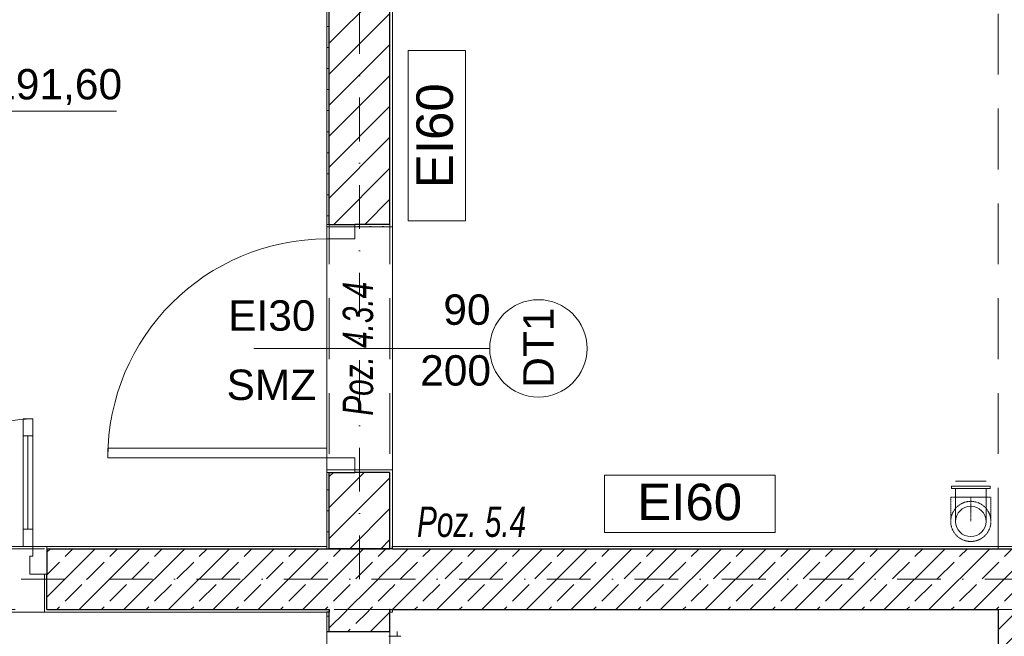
# Model space of a CAD drawing. Header units: millimetres. Extents: x -52968 to 399385, y -141133 to 110561.
# Tile 89 of 146: x 73858 to 77905, y -102318 to -99782. Entities that reach past the tile are written whole.
import ezdxf

# ---------------------------------------------------------------- set-up
doc = ezdxf.new("R2010")
doc.units = ezdxf.units.MM
for name, pattern in [('SIM-Wegliniec-21.07.2025-Parter$0$DASHDOT', [1, 0.5, -0.25, 0, -0.25]), ('SIM-Wegliniec-21.07.2025-Parter$0$DASHED', [0.75, 0.5, -0.25]), ('SIM-Wegliniec-21.07.2025-Parter$0$Kropki i Kreski', [360, 180, -90, 0, -90]), ('SIM-Wegliniec-21.07.2025-Parter$0$Przerywana długa', [390, 250, -140])]:
    doc.linetypes.add(name, pattern=pattern)
doc.layers.add('_xref', color=250, linetype='Continuous')
for name, color, linetype, lineweight in [('SIM-Wegliniec-21.07.2025-Parter$0$Nowe_A-Belki-Wieniec_Nr_pióra__69', 250, 'Continuous', 0), ('SIM-Wegliniec-21.07.2025-Parter$0$Nowe_A-Belki-Wieniec_Nr_pióra__90', 250, 'Continuous', 0), ('SIM-Wegliniec-21.07.2025-Parter$0$Nowe_A-Konstrukcja Opis_Nr_pióra__58', 250, 'Continuous', 0), ('SIM-Wegliniec-21.07.2025-Parter$0$Nowe_A-Posadzki_Nr_pióra__89', 250, 'Continuous', 0), ('SIM-Wegliniec-21.07.2025-Parter$0$Nowe_A-PPOŻ_Nr_pióra__20', 250, 'Continuous', 0), ('SIM-Wegliniec-21.07.2025-Parter$0$Nowe_A-Płyta-Grunt_Nr_pióra__89', 250, 'Continuous', 0), ('SIM-Wegliniec-21.07.2025-Parter$0$Nowe_A-rzędne_Nr_pióra__45', 250, 'Continuous', 0), ('SIM-Wegliniec-21.07.2025-Parter$0$Nowe_A-rzędne_Nr_pióra__46', 250, 'Continuous', 0), ('SIM-Wegliniec-21.07.2025-Parter$0$Nowe_A-Strefy-Parter_Nr_pióra__94', 250, 'Continuous', 0), ('SIM-Wegliniec-21.07.2025-Parter$0$Nowe_A-Winda_Nr_pióra__1', 250, 'Continuous', 0), ('SIM-Wegliniec-21.07.2025-Parter$0$Nowe_A-Ściany-Konstrukcyjne', 250, 'Continuous', 0), ('SIM-Wegliniec-21.07.2025-Parter$0$Nowe_A-Ściany-Konstrukcyjne_Nr_pióra__27', 250, 'Continuous', 0), ('SIM-Wegliniec-21.07.2025-Parter$0$Nowe_A-Ściany-Konstrukcyjne_Nr_pióra__47', 250, 'Continuous', 0), ('SIM-Wegliniec-21.07.2025-Parter$0$Nowe_A-Ściany-Wewnętrzne', 250, 'Continuous', 0), ('SIM-Wegliniec-21.07.2025-Parter$0$Nowe_A-Ściany-Wewnętrzne_Nr_pióra__27', 250, 'Continuous', 0), ('SIM-Wegliniec-21.07.2025-Parter$0$Nowe_A-Ściany-Wewnętrzne_Nr_pióra__47', 250, 'Continuous', 0), ('SIM-Wegliniec-21.07.2025-Parter$0$Nowe_Drzwi Archicad_Nr_pióra__23', 250, 'Continuous', 0), ('SIM-Wegliniec-21.07.2025-Parter$0$Nowe_Drzwi Archicad_Nr_pióra__27', 250, 'Continuous', 0), ('SIM-Wegliniec-21.07.2025-Parter$0$Nowe_Drzwi Archicad_Nr_pióra__3', 250, 'Continuous', 0), ('SIM-Wegliniec-21.07.2025-Parter$0$Nowe_Drzwi Archicad_Nr_pióra__47', 250, 'Continuous', 0), ('SIM-Wegliniec-21.07.2025-Parter$0$Nowe_FLUID-Wt-INS_Nr_pióra__170', 250, 'Continuous', 0), ('SIM-Wegliniec-21.07.2025-Parter$0$Nowe_FLUID-Wt-SYM_Nr_pióra__170', 250, 'Continuous', 0), ('SIM-Wegliniec-21.07.2025-Parter$0$Nowe_FLUID-Wt_Nr_pióra__170', 250, 'Continuous', 0), ('SIM-Wegliniec-21.07.2025-Parter$0$Nowe_Metryczki pomieszczeń Archicada_Nr_pióra__6', 250, 'Continuous', 0), ('SIM-Wegliniec-21.07.2025-Parter$0$Nowe_Znaczniki drzwi Archicada_Nr_pióra__2', 250, 'Continuous', 0), ('SIM-Wegliniec-21.07.2025-Parter$0$Nowe_Znaczniki drzwi Archicada_Nr_pióra__45', 250, 'Continuous', 0), ('SIM-Wegliniec-21.07.2025-Parter$0$Nowe_Znaczniki drzwi Archicada_Nr_pióra__7', 250, 'Continuous', 0)]:
    doc.layers.add(name, color=color, linetype=linetype, lineweight=lineweight)
doc.styles.add('SIM-Wegliniec-21.07.2025-Parter$0$STYL_AUTOMATYCZNY_1', font='arial.ttf')
doc.styles.add('SIM-Wegliniec-21.07.2025-Parter$0$STYL_AUTOMATYCZNY_2', font='arial.ttf')
doc.styles.add('SIM-Wegliniec-21.07.2025-Parter$0$STYL_AUTOMATYCZNY_6', font='arial.ttf', dxfattribs={"width": 0.7})
pattern_1 = [(45, (0, 0), (-91.92388, 91.92388), []), (45, (-45.96, 45.96), (-91.92388, 91.92388), [97.5, -32.5])]
pattern_2 = [(0, (0, 0), (0, 86.60254), [0, -50]), (0, (25, 43.3), (0, 86.60254), [0, -50])]
pattern_3 = [(45, (0, 0), (-63.63961, 63.63961), [])]

# ---------------------------------------------------------------- blocks, each defined once
blk = doc.blocks.new('SIM-Wegliniec-21.07.2025-Parter')
at = {"layer": 'SIM-Wegliniec-21.07.2025-Parter$0$Nowe_A-Ściany-Konstrukcyjne', "linetype": 'Continuous', "lineweight": 0, "true_color": 0x000000}
h = blk.add_hatch(dxfattribs=at)
h.set_pattern_fill('Tynk', color=18, style=0, pattern_type=2)
h.set_pattern_definition(pattern_2)
h.paths.add_polyline_path([(78130.1, -101947.6), (75390.1, -101947.6), (75390.1, -101957.6), (78130.1, -101957.6)])
at = {"layer": 'SIM-Wegliniec-21.07.2025-Parter$0$Nowe_A-Ściany-Konstrukcyjne', "linetype": 'Continuous', "lineweight": 0}
h = blk.add_hatch(dxfattribs=at)
h.set_pattern_fill('Beton_zbrojony', color=256, style=0, pattern_type=2)
h.set_pattern_definition(pattern_1)
h.paths.add_polyline_path([(75380.1, -101957.6), (75130.1, -101957.6), (75380.1, -102207.6)])
h = blk.add_hatch(dxfattribs=at)
h.set_pattern_fill('Beton_zbrojony', color=256, style=0, pattern_type=2)
h.set_pattern_definition(pattern_1)
h.paths.add_polyline_path([(75380.1, -101957.6), (75380.1, -102207.6), (75390.1, -102207.6), (75390.1, -101957.6)])
h = blk.add_hatch(dxfattribs=at)
h.set_pattern_fill('Beton_zbrojony', color=256, style=0, pattern_type=2)
h.set_pattern_definition(pattern_1)
h.paths.add_polyline_path([(77880.1, -101957.6), (75390.1, -101957.6), (75390.1, -102207.6), (77880.1, -102207.6)])
h = blk.add_hatch(dxfattribs=at)
h.set_pattern_fill('Beton_zbrojony', color=256, style=0, pattern_type=2)
h.set_pattern_definition(pattern_1)
h.paths.add_polyline_path([(77880.1, -102207.6), (78130.1, -102207.6), (78130.1, -101957.6)])
h = blk.add_hatch(dxfattribs=at)
h.set_pattern_fill('Beton_zbrojony', color=256, style=0, pattern_type=2)
h.set_pattern_definition(pattern_1)
h.paths.add_polyline_path([(77880.1, -101957.6), (77880.1, -102207.6), (78130.1, -101957.6)])
h = blk.add_hatch(dxfattribs=at)
h.set_pattern_fill('Tynk', color=256, style=0, pattern_type=2)
h.set_pattern_definition(pattern_2)
h.paths.add_polyline_path([(75130.1, -102217.6), (75120.1, -102217.6), (75120.1, -102297.6), (75130.1, -102297.6)])
h = blk.add_hatch(dxfattribs=at)
h.set_pattern_fill('Beton_zbrojony', color=256, style=0, pattern_type=2)
h.set_pattern_definition(pattern_1)
h.paths.add_polyline_path([(75380.1, -102207.6), (75130.1, -102207.6), (75130.1, -102217.6), (75380.1, -102217.6)])
h = blk.add_hatch(dxfattribs=at)
h.set_pattern_fill('Beton_zbrojony', color=256, style=0, pattern_type=2)
h.set_pattern_definition(pattern_1)
h.paths.add_polyline_path([(75130.1, -102217.6), (75130.1, -102297.6), (75380.1, -102297.6), (75380.1, -102217.6)])
h = blk.add_hatch(dxfattribs=at)
h.set_pattern_fill('Beton_zbrojony', color=256, style=0, pattern_type=2)
h.set_pattern_definition(pattern_1)
h.paths.add_polyline_path([(77880.1, -102207.6), (77880.1, -104207.6), (78130.1, -104207.6), (78130.1, -102207.6)])
at = {"layer": 'SIM-Wegliniec-21.07.2025-Parter$0$Nowe_A-Ściany-Wewnętrzne', "linetype": 'Continuous', "lineweight": 0}
h = blk.add_hatch(dxfattribs=at)
h.set_pattern_fill('Tynk', color=256, style=0, pattern_type=2)
h.set_pattern_definition(pattern_2)
h.paths.add_polyline_path([(75130.1, -99177.6), (75120.1, -99177.6), (75120.1, -100623.5), (75130.1, -100623.5)])
h = blk.add_hatch(dxfattribs=at)
h.set_pattern_fill('Bloczki_ceramiczne', color=256, style=0, pattern_type=2)
h.set_pattern_definition(pattern_3)
h.paths.add_polyline_path([(75130.1, -100623.5), (75235.1, -100623.5), (75380.1, -100623.5), (75380.1, -99177.6), (75130.1, -99177.6)])
at = {"layer": 'SIM-Wegliniec-21.07.2025-Parter$0$Nowe_A-Ściany-Wewnętrzne', "linetype": 'Continuous', "lineweight": 0, "true_color": 0x000000}
h = blk.add_hatch(dxfattribs=at)
h.set_pattern_fill('Tynk', color=18, style=0, pattern_type=2)
h.set_pattern_definition(pattern_2)
h.paths.add_polyline_path([(75380.1, -99177.6), (75380.1, -100623.5), (75390.1, -100623.5), (75390.1, -99177.6)])
at = {"layer": 'SIM-Wegliniec-21.07.2025-Parter$0$Nowe_A-Ściany-Wewnętrzne', "linetype": 'Continuous', "lineweight": 0}
h = blk.add_hatch(dxfattribs=at)
h.set_pattern_fill('Tynk', color=256, style=0, pattern_type=2)
h.set_pattern_definition(pattern_2)
h.paths.add_polyline_path([(75390.1, -100633.5), (75390.1, -100623.5), (75380.1, -100623.5), (75235.1, -100623.5), (75235.1, -100633.5)])
h = blk.add_hatch(dxfattribs=at)
h.set_pattern_fill('Tynk', color=256, style=0, pattern_type=2)
h.set_pattern_definition(pattern_2)
h.paths.add_polyline_path([(75120.1, -101947.6), (75130.1, -101957.6), (75130.1, -101643.5), (75120.1, -101643.5)])
h = blk.add_hatch(dxfattribs=at)
h.set_pattern_fill('Bloczki_ceramiczne', color=256, style=0, pattern_type=2)
h.set_pattern_definition(pattern_3)
h.paths.add_polyline_path([(75130.1, -101643.5), (75130.1, -101957.6), (75380.1, -101957.6), (75380.1, -101643.5), (75235.1, -101643.5)])
at = {"layer": 'SIM-Wegliniec-21.07.2025-Parter$0$Nowe_A-Ściany-Wewnętrzne', "linetype": 'Continuous', "lineweight": 0, "true_color": 0x000000}
h = blk.add_hatch(dxfattribs=at)
h.set_pattern_fill('Tynk', color=18, style=0, pattern_type=2)
h.set_pattern_definition(pattern_2)
h.paths.add_polyline_path([(75390.1, -101643.5), (75390.1, -101633.5), (75235.1, -101633.5), (75235.1, -101643.5), (75380.1, -101643.5)])
h = blk.add_hatch(dxfattribs=at)
h.set_pattern_fill('Tynk', color=18, style=0, pattern_type=2)
h.set_pattern_definition(pattern_2)
h.paths.add_polyline_path([(75380.1, -101957.6), (75390.1, -101957.6), (75390.1, -101643.5), (75380.1, -101643.5)])
h = blk.add_hatch(dxfattribs=at)
h.set_pattern_fill('Tynk', color=18, style=0, pattern_type=2)
h.set_pattern_definition(pattern_2)
h.paths.add_polyline_path([(73970.1, -101957.6), (75120.1, -101957.6), (75120.1, -101947.6), (73970.1, -101947.6)])
h = blk.add_hatch(dxfattribs=at)
h.set_pattern_fill('Tynk', color=18, style=0, pattern_type=2)
h.set_pattern_definition(pattern_2)
h.paths.add_polyline_path([(75120.1, -101957.6), (75130.1, -101957.6), (75120.1, -101947.6)])
at = {"layer": 'SIM-Wegliniec-21.07.2025-Parter$0$Nowe_A-Ściany-Wewnętrzne', "linetype": 'Continuous', "lineweight": 0}
h = blk.add_hatch(dxfattribs=at)
h.set_pattern_fill('Beton_zbrojony', color=256, style=0, pattern_type=2)
h.set_pattern_definition(pattern_1)
h.paths.add_polyline_path([(73970.1, -101957.6), (73970.1, -102062.6), (73970.1, -102207.6), (75130.1, -102207.6), (75130.1, -101957.6)])
h = blk.add_hatch(dxfattribs=at)
h.set_pattern_fill('Beton_zbrojony', color=256, style=0, pattern_type=2)
h.set_pattern_definition(pattern_1)
h.paths.add_polyline_path([(75130.1, -101957.6), (75130.1, -102207.6), (75380.1, -102207.6)])
at = {"layer": 'SIM-Wegliniec-21.07.2025-Parter$0$Nowe_A-Ściany-Wewnętrzne', "linetype": 'Continuous', "lineweight": 0, "true_color": 0x000000}
h = blk.add_hatch(dxfattribs=at)
h.set_pattern_fill('Tynk', color=18, style=0, pattern_type=2)
h.set_pattern_definition(pattern_2)
h.paths.add_polyline_path([(73970.1, -102217.6), (73970.1, -102207.6), (73970.1, -102062.6), (73960.1, -102062.6), (73960.1, -102217.6)])
h = blk.add_hatch(dxfattribs=at)
h.set_pattern_fill('Tynk', color=18, style=0, pattern_type=2)
h.set_pattern_definition(pattern_2)
h.paths.add_polyline_path([(73970.1, -102217.6), (75130.1, -102217.6), (75130.1, -102207.6), (73970.1, -102207.6)])
h = blk.add_hatch(dxfattribs=at)
h.set_pattern_fill('Tynk', color=18, style=0, pattern_type=2)
h.set_pattern_definition(pattern_2)
h.paths.add_polyline_path([(75380.1, -102207.6), (75390.1, -102217.6), (75390.1, -102207.6)])
h = blk.add_hatch(dxfattribs=at)
h.set_pattern_fill('Tynk', color=18, style=0, pattern_type=2)
h.set_pattern_definition(pattern_2)
h.paths.add_polyline_path([(75380.1, -102217.6), (75390.1, -102217.6), (75380.1, -102207.6)])
at = {"layer": 'SIM-Wegliniec-21.07.2025-Parter$0$Nowe_A-Belki-Wieniec_Nr_pióra__69', "linetype": 'SIM-Wegliniec-21.07.2025-Parter$0$Kropki i Kreski', "lineweight": 13}
for p, q in [((75255.1, -102082.6), (75255.1, -99042.6)), ((78005.1, -102082.6), (72005.1, -102082.6))]:
    blk.add_line(p, q, dxfattribs=at)
at = {"layer": 'SIM-Wegliniec-21.07.2025-Parter$0$Nowe_A-Belki-Wieniec_Nr_pióra__90', "linetype": 'SIM-Wegliniec-21.07.2025-Parter$0$Przerywana długa', "lineweight": 13}
for p, q in [((75130.1, -101957.6), (75130.1, -99167.6)), ((75380.1, -101957.6), (75380.1, -99167.6)), ((77880.1, -101957.6), (77880.1, -99167.6)), ((75130.1, -101957.6), (72130.1, -101957.6)), ((77880.1, -101957.6), (75380.1, -101957.6)), ((78130.1, -102207.6), (72130.1, -102207.6))]:
    blk.add_line(p, q, dxfattribs=at)
at = {"layer": 'SIM-Wegliniec-21.07.2025-Parter$0$Nowe_A-Posadzki_Nr_pióra__89', "linetype": 'Continuous', "lineweight": 13, "flags": 128}
blk.add_lwpolyline([(75380.1, -102207.6), (75380.1, -103947.6), (77880.1, -103947.6), (77880.1, -102207.6)], close=True, dxfattribs=at)
at = {"layer": 'SIM-Wegliniec-21.07.2025-Parter$0$Nowe_A-PPOŻ_Nr_pióra__20', "linetype": 'Continuous', "lineweight": 13, "flags": 128}
for points in [[(75454.2, -100609.5), (75454.2, -99908.3), (75689.9, -99908.3), (75689.9, -100609.5)], [(76261.4, -101655.4), (76962.7, -101655.4), (76962.7, -101891.2), (76261.4, -101891.2)]]:
    blk.add_lwpolyline(points, close=True, dxfattribs=at)
at = {"layer": 'SIM-Wegliniec-21.07.2025-Parter$0$Nowe_A-Płyta-Grunt_Nr_pióra__89', "linetype": 'Continuous', "lineweight": 13, "flags": 128}
blk.add_lwpolyline([(75380.1, -103947.6), (77880.1, -103947.6), (77880.1, -102207.6), (75380.1, -102207.6)], close=True, dxfattribs=at)
at = {"layer": 'SIM-Wegliniec-21.07.2025-Parter$0$Nowe_A-rzędne_Nr_pióra__45', "linetype": 'Continuous', "lineweight": 15}
blk.add_line((72583.5, -100157.9), (74256.6, -100157.9), dxfattribs=at)
at = {"layer": 'SIM-Wegliniec-21.07.2025-Parter$0$Nowe_A-Strefy-Parter_Nr_pióra__94', "linetype": 'Continuous', "lineweight": 13, "flags": 128}
for points in [[(72140.1, -99177.6), (72140.1, -101947.6), (75120.1, -101947.6), (75120.1, -99177.6)], [(75390.1, -99177.6), (75390.1, -101947.6), (78140.1, -101947.6), (78140.1, -103447.6), (80230.1, -103447.6), (80230.1, -99177.6)], [(72140.1, -102217.6), (72130.1, -107307.6), (74410.1, -107317.6), (74420.1, -105707.6), (74130.1, -105707.6), (74130.1, -103937.6), (75120.1, -103937.6), (75120.1, -102217.6)]]:
    blk.add_lwpolyline(points, close=True, dxfattribs=at)
at = {"layer": 'SIM-Wegliniec-21.07.2025-Parter$0$Nowe_A-Winda_Nr_pióra__1', "linetype": 'Continuous', "lineweight": 13}
for p, q in [((75410.1, -102317.6), (75410.1, -102297.6)), ((75375.1, -102317.6), (75425.1, -102317.6))]:
    blk.add_line(p, q, dxfattribs=at)
at = {"layer": 'SIM-Wegliniec-21.07.2025-Parter$0$Nowe_A-Ściany-Konstrukcyjne_Nr_pióra__27', "linetype": 'Continuous', "lineweight": 25}
for p, q in [((75390.1, -101957.6), (78130.1, -101957.6)), ((75130.1, -102297.6), (75130.1, -102217.6)), ((75120.1, -102297.6), (75130.1, -102297.6)), ((75130.1, -102297.6), (75380.1, -102297.6))]:
    blk.add_line(p, q, dxfattribs=at)
at = {"layer": 'SIM-Wegliniec-21.07.2025-Parter$0$Nowe_A-Ściany-Konstrukcyjne_Nr_pióra__27', "linetype": 'Continuous', "lineweight": 25, "flags": 128}
for points in [[(75390.1, -101957.6), (75390.1, -101947.6)], [(75130.1, -102217.6), (75120.1, -102217.6)], [(75380.1, -102297.6), (75380.1, -102217.6)], [(75390.1, -102207.6), (77880.1, -102207.6)], [(77880.1, -102207.6), (77880.1, -103947.6)]]:
    blk.add_lwpolyline(points, dxfattribs=at)
at = {"layer": 'SIM-Wegliniec-21.07.2025-Parter$0$Nowe_A-Ściany-Konstrukcyjne_Nr_pióra__47', "linetype": 'Continuous', "lineweight": 15, "flags": 128}
for points in [[(78140.1, -101947.6), (75390.1, -101947.6)], [(75120.1, -102217.6), (75120.1, -102297.6)]]:
    blk.add_lwpolyline(points, dxfattribs=at)
at = {"layer": 'SIM-Wegliniec-21.07.2025-Parter$0$Nowe_A-Ściany-Wewnętrzne_Nr_pióra__27', "linetype": 'Continuous', "lineweight": 25}
for p, q in [((75130.1, -100623.5), (75130.1, -99177.6)), ((75380.1, -100623.5), (75380.1, -99177.6)), ((75130.1, -100623.5), (75235.1, -100623.5)), ((75380.1, -100623.5), (75235.1, -100623.5)), ((75130.1, -101957.6), (75130.1, -101643.5)), ((75130.1, -101643.5), (75235.1, -101643.5)), ((75380.1, -101643.5), (75235.1, -101643.5)), ((75380.1, -101957.6), (75380.1, -101643.5)), ((73970.1, -101957.6), (75120.1, -101957.6)), ((73970.1, -101957.6), (73970.1, -102062.6)), ((75120.1, -101957.6), (75130.1, -101957.6)), ((75120.1, -101957.6), (75130.1, -101957.6)), ((75380.1, -101957.6), (75130.1, -101957.6)), ((75380.1, -101957.6), (75130.1, -101957.6)), ((75130.1, -101957.6), (75380.1, -101957.6)), ((75130.1, -101957.6), (75380.1, -101957.6)), ((75390.1, -101957.6), (75380.1, -101957.6)), ((75390.1, -101957.6), (75380.1, -101957.6)), ((73970.1, -102207.6), (73970.1, -102062.6)), ((73970.1, -102207.6), (75130.1, -102207.6)), ((75130.1, -102207.6), (75130.1, -102217.6)), ((75130.1, -102207.6), (75130.1, -102217.6)), ((75380.1, -102217.6), (75380.1, -102207.6)), ((75380.1, -102207.6), (75390.1, -102207.6)), ((75380.1, -102207.6), (75390.1, -102207.6)), ((75380.1, -102207.6), (75390.1, -102207.6)), ((75380.1, -102217.6), (75380.1, -102207.6))]:
    blk.add_line(p, q, dxfattribs=at)
blk.add_point((75380.1, -102207.6), dxfattribs=at)
blk.add_point((75380.1, -102207.6), dxfattribs=at)
at = {"layer": 'SIM-Wegliniec-21.07.2025-Parter$0$Nowe_A-Ściany-Wewnętrzne_Nr_pióra__47', "linetype": 'Continuous', "lineweight": 15}
for p, q in [((75235.1, -100623.5), (75235.1, -100633.5)), ((75235.1, -100633.5), (75390.1, -100633.5)), ((75390.1, -100623.5), (75390.1, -100633.5)), ((75235.1, -101633.5), (75390.1, -101633.5)), ((75235.1, -101643.5), (75235.1, -101633.5)), ((75390.1, -101643.5), (75390.1, -101633.5)), ((75120.1, -101947.6), (75120.1, -101957.6)), ((75120.1, -101947.6), (75120.1, -101957.6)), ((73960.1, -102062.6), (73960.1, -102217.6)), ((73970.1, -102062.6), (73960.1, -102062.6)), ((73970.1, -102217.6), (73960.1, -102217.6))]:
    blk.add_line(p, q, dxfattribs=at)
at = {"layer": 'SIM-Wegliniec-21.07.2025-Parter$0$Nowe_A-Ściany-Wewnętrzne_Nr_pióra__47', "linetype": 'Continuous', "lineweight": 15, "flags": 128}
for points in [[(75120.1, -99177.6), (75120.1, -100623.5)], [(75390.1, -100623.5), (75390.1, -99177.6)], [(75120.1, -101643.5), (75120.1, -101947.6)], [(75390.1, -101957.6), (75390.1, -101643.5)], [(75120.1, -101947.6), (73970.1, -101947.6)], [(73970.1, -102217.6), (75130.1, -102217.6)], [(75380.1, -102217.6), (75390.1, -102217.6)], [(75390.1, -102217.6), (75390.1, -102207.6)]]:
    blk.add_lwpolyline(points, dxfattribs=at)
at = {"layer": 'SIM-Wegliniec-21.07.2025-Parter$0$Nowe_Drzwi Archicad_Nr_pióra__23', "linetype": 'Continuous', "lineweight": 15}
for p, q in [((75120.1, -100633.5), (75120.1, -100623.5)), ((75120.1, -100623.5), (75235.1, -100623.5)), ((75120.1, -100683.5), (75120.1, -100633.5)), ((75120.1, -100633.5), (75235.1, -100633.5)), ((75235.1, -100633.5), (75235.1, -100623.5)), ((75235.1, -100633.5), (75235.1, -100683.5)), ((75235.1, -100683.5), (75120.1, -100683.5)), ((75120.1, -101633.5), (75120.1, -101583.5)), ((75120.1, -101583.5), (75235.1, -101583.5)), ((75235.1, -101583.5), (75235.1, -101633.5)), ((75120.1, -101633.5), (75120.1, -101643.5)), ((75235.1, -101633.5), (75120.1, -101633.5)), ((75120.1, -101643.5), (75235.1, -101643.5)), ((75235.1, -101633.5), (75235.1, -101643.5)), ((73912.1, -101987.6), (73912.1, -101947.6)), ((73912.1, -101947.6), (73970.1, -101947.6)), ((73970.1, -101947.6), (73970.1, -102062.6)), ((73900.1, -102062.6), (73900.1, -101987.6)), ((73900.1, -101987.6), (73912.1, -101987.6)), ((73970.1, -102062.6), (73900.1, -102062.6))]:
    blk.add_line(p, q, dxfattribs=at)
at = {"layer": 'SIM-Wegliniec-21.07.2025-Parter$0$Nowe_Drzwi Archicad_Nr_pióra__27', "linetype": 'Continuous', "lineweight": 25}
for p, q in [((75130.1, -100623.5), (75235.1, -100623.5)), ((75130.1, -100623.5), (75235.1, -100623.5)), ((75130.1, -101643.5), (75235.1, -101643.5)), ((75130.1, -101643.5), (75235.1, -101643.5)), ((73970.1, -101957.6), (73970.1, -102062.6)), ((73970.1, -101957.6), (73970.1, -102062.6)), ((75120.1, -102297.6), (75130.1, -102297.6)), ((75130.1, -102297.6), (75380.1, -102297.6))]:
    blk.add_line(p, q, dxfattribs=at)
at = {"layer": 'SIM-Wegliniec-21.07.2025-Parter$0$Nowe_Drzwi Archicad_Nr_pióra__3', "linetype": 'Continuous', "lineweight": 13}
for p, q in [((73872.1, -101493.6), (73872.1, -101423.6)), ((73872.1, -101423.6), (73912.1, -101423.6)), ((73912.1, -101423.6), (73912.1, -101493.6)), ((73872.1, -101877.6), (73872.1, -101493.6)), ((73872.1, -101493.6), (73892.1, -101493.6)), ((73912.1, -101493.6), (73872.1, -101493.6)), ((73892.1, -101877.6), (73892.1, -101493.6)), ((73892.1, -101493.6), (73912.1, -101493.6)), ((73892.1, -101493.6), (73892.1, -101877.6)), ((73892.1, -101493.6), (73892.1, -101877.6)), ((73912.1, -101493.6), (73912.1, -101877.6)), ((75120.1, -101543.5), (74220.1, -101543.5)), ((74220.1, -101543.5), (74220.1, -101583.5)), ((75120.1, -101583.5), (75120.1, -101543.5)), ((74220.1, -101583.5), (75120.1, -101583.5)), ((73892.1, -101877.6), (73872.1, -101877.6)), ((73872.1, -101947.6), (73872.1, -101877.6)), ((73872.1, -101877.6), (73912.1, -101877.6)), ((73912.1, -101877.6), (73892.1, -101877.6)), ((73912.1, -101877.6), (73912.1, -101947.6)), ((73912.1, -101947.6), (73872.1, -101947.6))]:
    blk.add_line(p, q, dxfattribs=at)
for centre, radius in [((75120.1, -101583.5), 900), ((73912.1, -101947.6), 524)]:
    blk.add_arc(centre, radius, 90, 180, dxfattribs=at)
at = {"layer": 'SIM-Wegliniec-21.07.2025-Parter$0$Nowe_Drzwi Archicad_Nr_pióra__47', "linetype": 'Continuous', "lineweight": 15}
for p, q in [((75235.1, -100633.5), (75390.1, -100633.5)), ((75390.1, -100623.5), (75390.1, -100633.5)), ((75235.1, -101633.5), (75390.1, -101633.5)), ((75390.1, -101643.5), (75390.1, -101633.5)), ((73960.1, -102062.6), (73960.1, -102217.6)), ((73970.1, -102217.6), (73960.1, -102217.6))]:
    blk.add_line(p, q, dxfattribs=at)
at = {"layer": 'SIM-Wegliniec-21.07.2025-Parter$0$Nowe_FLUID-Wt-INS_Nr_pióra__170', "linetype": 'SIM-Wegliniec-21.07.2025-Parter$0$DASHED', "lineweight": 5}
for p, q in [((77705.1, -101745.1), (77685.1, -101745.1)), ((77685.1, -101745.1), (77685.1, -101840.6)), ((77850, -101745.1), (77830.1, -101745.1)), ((77850.1, -101840.6), (77850.1, -101745.1))]:
    blk.add_line(p, q, dxfattribs=at)
blk.add_circle((77767.6, -101845.1), 82.5, dxfattribs=at)
blk.add_arc((77767.6, -101845.1), 82.5, 180, 0, dxfattribs=at)
at = {"layer": 'SIM-Wegliniec-21.07.2025-Parter$0$Nowe_FLUID-Wt-SYM_Nr_pióra__170', "linetype": 'SIM-Wegliniec-21.07.2025-Parter$0$DASHDOT', "lineweight": 5}
blk.add_line((77767.6, -101745.1), (77767.6, -101845.1), dxfattribs=at)
at = {"layer": 'SIM-Wegliniec-21.07.2025-Parter$0$Nowe_FLUID-Wt_Nr_pióra__170', "linetype": 'Continuous', "lineweight": 5}
for p, q in [((77687.6, -101700.1), (77714, -101700.1)), ((77687.6, -101700.1), (77687.6, -101710.1)), ((77705.1, -101680.1), (77830.1, -101680.1)), ((77714, -101700.1), (77821.1, -101700.1)), ((77821.1, -101700.1), (77847.6, -101700.1)), ((77847.6, -101710.1), (77847.6, -101700.1)), ((77714, -101710.1), (77687.6, -101710.1)), ((77705.1, -101710.1), (77705.1, -101745.1)), ((77705.1, -101745.1), (77830.1, -101745.1)), ((77705.1, -101745.1), (77705.1, -101745.1)), ((77705.1, -101745.1), (77830.1, -101745.1)), ((77705.1, -101745.1), (77705.1, -101844.5)), ((77821.1, -101710.1), (77714, -101710.1)), ((77847.6, -101710.1), (77821.1, -101710.1)), ((77830.1, -101745.1), (77830.1, -101710.1)), ((77830.1, -101844.5), (77830.1, -101745.1))]:
    blk.add_line(p, q, dxfattribs=at)
blk.add_circle((77767.6, -101845.1), 62.5, dxfattribs=at)
blk.add_arc((77767.6, -101845.1), 62.5, 180, 0, dxfattribs=at)
at = {"layer": 'SIM-Wegliniec-21.07.2025-Parter$0$Nowe_Znaczniki drzwi Archicada_Nr_pióra__2', "linetype": 'Continuous', "lineweight": 13, "flags": 128}
blk.add_lwpolyline([(75990.1, -101333.5, 1), (75990.1, -100933.5, 1)], format="xyb", close=True, dxfattribs=at)
at = {"layer": 'SIM-Wegliniec-21.07.2025-Parter$0$Nowe_Znaczniki drzwi Archicada_Nr_pióra__45', "linetype": 'Continuous', "lineweight": 15}
blk.add_line((75790.1, -101133.5), (74820.1, -101133.5), dxfattribs=at)
at = {"layer": 'SIM-Wegliniec-21.07.2025-Parter$0$Nowe_A-Konstrukcja Opis_Nr_pióra__58', "linetype": 'Continuous', "lineweight": 13, "insert": (75312.5, -101410.3), "char_height": 125, "attachment_point": 7, "rotation": 90, "style": 'SIM-Wegliniec-21.07.2025-Parter$0$STYL_AUTOMATYCZNY_6'}
blk.add_mtext('\\A1;{\\pql;\\fArial|b0|i1|c238|p0;\\W0.700000;Poz. 4.3.4}', dxfattribs=at)
at = {"layer": 'SIM-Wegliniec-21.07.2025-Parter$0$Nowe_A-Konstrukcja Opis_Nr_pióra__58', "linetype": 'Continuous', "lineweight": 13, "insert": (75491.3, -101910.6), "char_height": 125, "attachment_point": 7, "style": 'SIM-Wegliniec-21.07.2025-Parter$0$STYL_AUTOMATYCZNY_6'}
blk.add_mtext('\\A1;{\\pql;\\fArial|b0|i1|c238|p0;\\W0.700000;Poz. 5.4}', dxfattribs=at)
at = {"layer": 'SIM-Wegliniec-21.07.2025-Parter$0$Nowe_A-PPOŻ_Nr_pióra__20', "linetype": 'Continuous', "lineweight": 13, "insert": (75564.8, -100258.9), "char_height": 150, "attachment_point": 5, "rotation": 90, "style": 'SIM-Wegliniec-21.07.2025-Parter$0$STYL_AUTOMATYCZNY_1'}
blk.add_mtext('\\A1;{\\pqc;\\fArial|b0|i0|c238|p0;\\W1.000000;EI\\fArial|b0|i0|c238|p0;\\W1.000000;6\\fArial|b0|i0|c238|p0;\\W1.000000;0}', dxfattribs=at)
at = {"layer": 'SIM-Wegliniec-21.07.2025-Parter$0$Nowe_A-PPOŻ_Nr_pióra__20', "linetype": 'Continuous', "lineweight": 13, "insert": (76612.1, -101766), "char_height": 150, "attachment_point": 5, "style": 'SIM-Wegliniec-21.07.2025-Parter$0$STYL_AUTOMATYCZNY_1'}
blk.add_mtext('\\A1;{\\pqc;\\fArial|b0|i0|c238|p0;\\W1.000000;EI\\fArial|b0|i0|c238|p0;\\W1.000000;6\\fArial|b0|i0|c238|p0;\\W1.000000;0}', dxfattribs=at)
at = {"layer": 'SIM-Wegliniec-21.07.2025-Parter$0$Nowe_A-rzędne_Nr_pióra__46', "lineweight": 15, "insert": (73046, -100132.9), "char_height": 125, "attachment_point": 7, "style": 'SIM-Wegliniec-21.07.2025-Parter$0$STYL_AUTOMATYCZNY_2'}
blk.add_mtext('\\A1;{\\pql;\\fArial|b0|i0|c238|p0;\\W1.000000;+/- 0,00=191,60}', dxfattribs=at)
at = {"layer": 'SIM-Wegliniec-21.07.2025-Parter$0$Nowe_Metryczki pomieszczeń Archicada_Nr_pióra__6', "lineweight": 13, "insert": (73057.5, -100622.3), "char_height": 100, "attachment_point": 1, "style": 'SIM-Wegliniec-21.07.2025-Parter$0$STYL_AUTOMATYCZNY_2'}
blk.add_mtext('\\A1;{\\pql;\\pt0,2300;\\fArial|b0|i0|c238|p0;\\W1.000000;Wiatrołap\\fArial|b0|i0|c238|p0;\\W1.000000;\\A1{\\H.66x;\\S^  ;}\\fArial|b0|i0|c238|p0;\\W1.000000;\\fArial|b0|i0|c238|p0;\\W1.000000;\\A1{\\H.66x;\\S^  ;}}', dxfattribs=at)
at = {"layer": 'SIM-Wegliniec-21.07.2025-Parter$0$Nowe_Znaczniki drzwi Archicada_Nr_pióra__7', "lineweight": 13, "char_height": 125, "attachment_point": 7, "style": 'SIM-Wegliniec-21.07.2025-Parter$0$STYL_AUTOMATYCZNY_1'}
for s, insert in [('\\A1;{\\pql;\\pt0;\\fArial|b0|i0|c238|p0;\\W1.000000;90\\fArial|b0|i0|c238|p0;\\W1.000000;\\A1{\\H.66x;\\S^  ;}\\fArial|b0|i0|c238|p0;\\W1.000000;\\fArial|b0|i0|c238|p0;\\W1.000000;}', (75599.4, -101073.1)), ('\\A1;{\\pql;\\pt0;\\fArial|b0|i0|c238|p0;\\W1.000000;200\\fArial|b0|i0|c238|p0;\\W1.000000;\\A1{\\H.66x;\\S^  ;}\\fArial|b0|i0|c238|p0;\\W1.000000;\\fArial|b0|i0|c238|p0;\\W1.000000;}', (75504.1, -101323.1)), ('\\A1;{\\pql;\\pt0;\\fArial|b0|i0|c238|p0;\\W1.000000;EI30\\fArial|b0|i0|c238|p0;\\W1.000000;\\fArial|b0|i0|c238|p0;\\H0.666667x;\\W1.000000;\\fArial|b0|i0|c238|p0;\\H1.500000x;\\W1.000000;}', (74714.8, -101062.6)), ('\\A1;{\\pql;\\pt0;\\fArial|b0|i0|c238|p0;\\W1.000000;SMZ\\fArial|b0|i0|c238|p0;\\W1.000000;\\fArial|b0|i0|c238|p0;\\W1.000000;\\fArial|b0|i0|c238|p0;\\W1.000000;}', (74708.3, -101347.5))]:
    blk.add_mtext(s, dxfattribs=dict(at, insert=insert))
at = {"layer": 'SIM-Wegliniec-21.07.2025-Parter$0$Nowe_Znaczniki drzwi Archicada_Nr_pióra__7', "lineweight": 13, "insert": (76052.6, -101295.4), "char_height": 125, "attachment_point": 7, "rotation": 90, "style": 'SIM-Wegliniec-21.07.2025-Parter$0$STYL_AUTOMATYCZNY_1'}
blk.add_mtext('\\A1;{\\pql;\\pt0;\\fArial|b0|i0|c238|p0;\\W1.000000;DT1\\fArial|b0|i0|c238|p0;\\W1.000000;\\fArial|b0|i0|c238|p0;\\W1.000000;\\fArial|b0|i0|c238|p0;\\W1.000000;}', dxfattribs=at)

msp = doc.modelspace()

# ---------------------------------------------------------------- block references
at = {"layer": '_xref'}
msp.add_blockref('SIM-Wegliniec-21.07.2025-Parter', (0, 0), dxfattribs=at)

doc.saveas('drawing.dxf')
